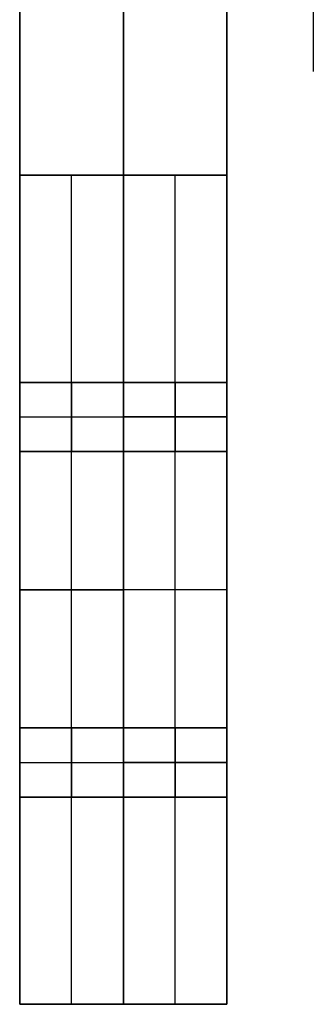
# Model space of a CAD drawing. Header units: millimetres. Extents: x -430 to 720, y 17 to 537.
# Tile 242 of 256: x 445 to 487, y 67 to 210. Entities that reach past the tile are written whole.
import ezdxf

# ---------------------------------------------------------------- set-up
doc = ezdxf.new("R2010")
doc.units = ezdxf.units.MM
doc.layers.add('Layer 01', color=18, linetype='Continuous', true_color=0x000000)

# ---------------------------------------------------------------- blocks, each defined once
blk = doc.blocks.new('Farmhouse rectangular coffee table top v1')
at = {"layer": 'Layer 01', "color": 253, "true_color": 0xa0a0a0}
blk.add_line((342.5, 3, -75), (342.5, 3, 75), dxfattribs=at)
blk = doc.blocks.new('Farmhouse Rectangular Coffee Table Horizontal leg v1')
at = {"layer": 'Layer 01', "color": 253, "true_color": 0xa0a0a0}
for p, q in [((-58, 60, 15), (-210, 60, 15)), ((-210, 60, 22.5), (-210, -60, 22.5)), ((-150, -60, 15), (-150, 60, 15)), ((-90, -60, 7.5), (-90, 60, 7.5)), ((-58, 60, 15), (-58, 50, 15)), ((-55, 60, 18), (-55, 50, 18)), ((-55, 60, 12), (-55, 50, 12)), ((52, 60, 15), (-52, 60, 15)), ((0, 33), (0, 60)), ((0, 60), (0, 60, 30)), ((0, 3, 30), (0, 60, 30)), ((55, 50, 18), (55, 60, 18)), ((55, 50, 12), (55, 60, 12)), ((210, 60, 15), (58, 60, 15)), ((58, 50, 15), (58, 60, 15)), ((90, 60, 7.5), (90, -60, 7.5)), ((150, -60, 15), (150, 60, 15)), ((210, -60, 22.5), (210, 60, 22.5)), ((-52, 50, 15), (-58, 50, 15)), ((-55, 50, 12), (-55, 50, 18)), ((52, 50, 15), (58, 50, 15)), ((55, 50, 12), (55, 50, 18)), ((0, 33), (0, 33, 10)), ((0, 27, 10), (0, 33, 10)), ((-130, 30, 22.5), (-120, 30, 22.5)), ((-130, 20, 22.5), (-130, 30, 22.5)), ((-125, 30, 30), (-125, 30, 15)), ((-120, 30, 22.5), (-120, 20, 22.5)), ((-3, 30), (-3, 30, 10)), ((3, 30, 10), (-3, 30, 10)), ((170, 30, 22.5), (180, 30, 22.5)), ((170, 20, 22.5), (170, 30, 22.5)), ((175, 30, 30), (175, 30, 15)), ((180, 30, 22.5), (180, 20, 22.5)), ((0, 27), (0, 27, 10)), ((0, 3), (0, 27)), ((-130, 25, 30), (-130, 25, 15)), ((-120, 25, 30), (-120, 25, 15)), ((170, 25, 30), (170, 25, 15)), ((180, 25, 30), (180, 25, 15)), ((-120, 20, 22.5), (-130, 20, 22.5)), ((-125, 20, 30), (-125, 20, 15)), ((180, 20, 22.5), (170, 20, 22.5)), ((175, 20, 30), (175, 20, 15)), ((0, 3, 30), (0, 3)), ((-210, 0, 15), (-90, 0, 15)), ((-210, 0, 15), (-210, 0, 30)), ((-90, 0), (-90, 0, 15)), ((3, 0, 30), (3, 0)), ((90, 0), (90, 0, 15)), ((90, 0, 15), (210, 0, 15)), ((210, 0, 15), (210, 0, 30)), ((-210, 0, 30), (-3, 0, 30)), ((-90, 0), (-3, 0)), ((3, 0), (90, 0)), ((3, 0, 30), (210, 0, 30)), ((0, -27), (0, -3)), ((0, -3, 30), (0, -3)), ((0, -60, 30), (0, -3, 30)), ((-180, -20, 22.5), (-170, -20, 22.5)), ((-180, -30, 22.5), (-180, -20, 22.5)), ((-175, -20, 30), (-175, -20, 15)), ((-170, -20, 22.5), (-170, -30, 22.5)), ((120, -20, 22.5), (130, -20, 22.5)), ((120, -30, 22.5), (120, -20, 22.5)), ((125, -20, 30), (125, -20, 15)), ((130, -20, 22.5), (130, -30, 22.5)), ((-180, -25, 30), (-180, -25, 15)), ((-170, -25, 30), (-170, -25, 15)), ((120, -25, 30), (120, -25, 15)), ((130, -25, 30), (130, -25, 15)), ((0, -27), (0, -27, 10)), ((0, -33, 10), (0, -27, 10)), ((-170, -30, 22.5), (-180, -30, 22.5)), ((-175, -30, 30), (-175, -30, 15)), ((-3, -30), (-3, -30, 10)), ((3, -30, 10), (-3, -30, 10)), ((130, -30, 22.5), (120, -30, 22.5)), ((125, -30, 30), (125, -30, 15)), ((0, -33), (0, -33, 10)), ((0, -60), (0, -33)), ((-210, -60, 15), (210, -60, 15)), ((0, -60), (0, -60, 30))]:
    blk.add_line(p, q, dxfattribs=at)
at = {"layer": 'Layer 01', "color": 253, "true_color": 0xa0a0a0, "extrusion": (0, -1, 0)}
for centre in [(-55, 15, -60), (55, 15, -60), (-55, 15, -55)]:
    blk.add_circle(centre, 3, dxfattribs=at)
at = {"layer": 'Layer 01', "color": 253, "true_color": 0xa0a0a0, "extrusion": (0, 1, 0)}
for centre in [(-55, 15, 55), (55, 15, 50), (-55, 15, 50)]:
    blk.add_circle(centre, 3, dxfattribs=at)
at = {"layer": 'Layer 01', "color": 253, "true_color": 0xa0a0a0, "extrusion": (0, 0, -1)}
for centre in [(0, 30, -10), (0, 0), (0, 0, -30), (0, 0, -15), (0, -30, -10)]:
    blk.add_circle(centre, 3, dxfattribs=at)
at = {"layer": 'Layer 01', "color": 253, "true_color": 0xa0a0a0}
for centre in [(0, 30), (0, 30, 5), (0, -30), (0, -30, 5)]:
    blk.add_circle(centre, 3, dxfattribs=at)
for points in [[(-210, 60, 15), (-210, 0, 15), (-210, -60, 15)], [(-90, 60, 15), (-150, 60, 15), (-210, 60, 15)], [(-210, 60, 15), (-210, 60, 22.5), (-210, 60, 30)], [(-210, 60, 30), (0, 60, 30), (210, 60, 30)], [(-210, -60, 30), (-210, 0, 30), (-210, 60, 30)], [(-90, -60), (-90, 0), (-90, 60)], [(-90, 60, 15), (-90, 0, 15), (-90, -60, 15)], [(-90, 60), (-90, 60, 7.5), (-90, 60, 15)], [(90, 60), (0, 60), (-90, 60)], [(-52, 60, 15), (-52, 55, 15), (-52, 50, 15)], [(52, 50, 15), (52, 55, 15), (52, 60, 15)], [(90, 60), (90, 0), (90, -60)], [(90, 60, 15), (90, 60, 7.5), (90, 60)], [(90, -60, 15), (90, 0, 15), (90, 60, 15)], [(210, 60, 15), (150, 60, 15), (90, 60, 15)], [(210, -60, 15), (210, 0, 15), (210, 60, 15)], [(210, 60, 30), (210, 60, 22.5), (210, 60, 15)], [(210, 60, 30), (210, 0, 30), (210, -60, 30)], [(-120, 30, 15), (-125, 30, 15), (-130, 30, 15)], [(-130, 30, 30), (-125, 30, 30), (-120, 30, 30)], [(-130, 30, 15), (-130, 30, 22.5), (-130, 30, 30)], [(-130, 30, 15), (-130, 25, 15), (-130, 20, 15)], [(-130, 20, 30), (-130, 25, 30), (-130, 30, 30)], [(-120, 20, 15), (-120, 25, 15), (-120, 30, 15)], [(-120, 30, 30), (-120, 25, 30), (-120, 20, 30)], [(-120, 30, 15), (-120, 30, 22.5), (-120, 30, 30)], [(3, 30), (3, 30, 5), (3, 30, 10)], [(180, 30, 15), (175, 30, 15), (170, 30, 15)], [(170, 30, 30), (175, 30, 30), (180, 30, 30)], [(170, 30, 15), (170, 30, 22.5), (170, 30, 30)], [(170, 30, 15), (170, 25, 15), (170, 20, 15)], [(170, 20, 30), (170, 25, 30), (170, 30, 30)], [(180, 20, 15), (180, 25, 15), (180, 30, 15)], [(180, 30, 30), (180, 25, 30), (180, 20, 30)], [(180, 30, 15), (180, 30, 22.5), (180, 30, 30)], [(-130, 20, 15), (-125, 20, 15), (-120, 20, 15)], [(-130, 20, 30), (-130, 20, 22.5), (-130, 20, 15)], [(-120, 20, 30), (-125, 20, 30), (-130, 20, 30)], [(-120, 20, 15), (-120, 20, 22.5), (-120, 20, 30)], [(170, 20, 15), (175, 20, 15), (180, 20, 15)], [(170, 20, 30), (170, 20, 22.5), (170, 20, 15)], [(180, 20, 30), (175, 20, 30), (170, 20, 30)], [(180, 20, 15), (180, 20, 22.5), (180, 20, 30)], [(-3, 0, 30), (-3, 0, 15), (-3, 0)], [(-170, -20, 15), (-175, -20, 15), (-180, -20, 15)], [(-180, -20, 30), (-175, -20, 30), (-170, -20, 30)], [(-180, -20, 15), (-180, -20, 22.5), (-180, -20, 30)], [(-180, -20, 15), (-180, -25, 15), (-180, -30, 15)], [(-180, -30, 30), (-180, -25, 30), (-180, -20, 30)], [(-170, -20, 30), (-170, -20, 22.5), (-170, -20, 15)], [(-170, -30, 15), (-170, -25, 15), (-170, -20, 15)], [(-170, -20, 30), (-170, -25, 30), (-170, -30, 30)], [(130, -20, 15), (125, -20, 15), (120, -20, 15)], [(120, -20, 30), (125, -20, 30), (130, -20, 30)], [(120, -20, 15), (120, -20, 22.5), (120, -20, 30)], [(120, -20, 15), (120, -25, 15), (120, -30, 15)], [(120, -30, 30), (120, -25, 30), (120, -20, 30)], [(130, -20, 30), (130, -20, 22.5), (130, -20, 15)], [(130, -30, 15), (130, -25, 15), (130, -20, 15)], [(130, -20, 30), (130, -25, 30), (130, -30, 30)], [(-180, -30, 15), (-180, -30, 22.5), (-180, -30, 30)], [(-180, -30, 15), (-175, -30, 15), (-170, -30, 15)], [(-170, -30, 30), (-175, -30, 30), (-180, -30, 30)], [(-170, -30, 15), (-170, -30, 22.5), (-170, -30, 30)], [(3, -30), (3, -30, 5), (3, -30, 10)], [(120, -30, 15), (120, -30, 22.5), (120, -30, 30)], [(120, -30, 15), (125, -30, 15), (130, -30, 15)], [(130, -30, 30), (125, -30, 30), (120, -30, 30)], [(130, -30, 15), (130, -30, 22.5), (130, -30, 30)], [(-210, -60, 15), (-150, -60, 15), (-90, -60, 15)], [(210, -60, 30), (0, -60, 30), (-210, -60, 30)], [(-210, -60, 30), (-210, -60, 22.5), (-210, -60, 15)], [(-90, -60, 15), (-90, -60, 7.5), (-90, -60)], [(-90, -60), (0, -60), (90, -60)], [(90, -60), (90, -60, 7.5), (90, -60, 15)], [(90, -60, 15), (150, -60, 15), (210, -60, 15)], [(210, -60, 30), (210, -60, 22.5), (210, -60, 15)]]:
    blk.add_open_spline(points, degree=2, dxfattribs=at)
blk = doc.blocks.new('Farmhouse Rectangular Coffee table vertical Leg v1')
at = {"layer": 'Layer 01', "color": 253, "true_color": 0xa0a0a0}
for p, q in [((0, 165), (15, 165)), ((0, -165), (0, 165)), ((7.5, 165, -60), (7.5, 165, 60)), ((15, 45), (15, 165)), ((0, 135, -25), (15, 135, -25)), ((7.5, 125, -30), (7.5, 135, -30)), ((7.5, 135, -20), (7.5, 125, -20)), ((7.5, 135, -30), (7.5, 135, -20)), ((0, 130, -30), (15, 130, -30)), ((0, 130, -20), (15, 130, -20)), ((0, 125, -25), (15, 125, -25)), ((7.5, 125, -20), (7.5, 125, -30)), ((15, 105, -60), (15, 105, 60)), ((0, 85, 25), (15, 85, 25)), ((7.5, 85, 30), (7.5, 75, 30)), ((7.5, 85, 20), (7.5, 85, 30)), ((7.5, 75, 20), (7.5, 85, 20)), ((0, 80, 30), (15, 80, 30)), ((0, 80, 20), (15, 80, 20)), ((0, 75, 25), (15, 75, 25)), ((7.5, 75, 30), (7.5, 75, 20)), ((30, 45), (15, 45)), ((15, 45, 60), (15, -165, 60)), ((15, -165, -60), (15, 45, -60)), ((22.5, 45, -60), (22.5, 45, 60)), ((30, -165), (30, 45)), ((0, 0, 60), (30, 0, 60)), ((0, 0, -60), (30, 0, -60)), ((0, 0, 60), (0, 0, -60)), ((30, -60, 60), (30, -60, -60)), ((0, -165), (30, -165)), ((15, -165, 60), (15, -165, -60))]:
    blk.add_line(p, q, dxfattribs=at)
for points in [[(15, 165, 60), (7.5, 165, 60), (0, 165, 60)], [(0, 165, 60), (0, 0, 60), (0, -165, 60)], [(0, -165, -60), (0, 0, -60), (0, 165, -60)], [(0, 165, -60), (7.5, 165, -60), (15, 165, -60)], [(0, 165, -60), (0, 165), (0, 165, 60)], [(15, 165, -60), (15, 105, -60), (15, 45, -60)], [(15, 165, 60), (15, 165), (15, 165, -60)], [(15, 45, 60), (15, 105, 60), (15, 165, 60)], [(0, 135, -30), (7.5, 135, -30), (15, 135, -30)], [(0, 125, -30), (0, 130, -30), (0, 135, -30)], [(0, 135, -20), (0, 130, -20), (0, 125, -20)], [(15, 135, -20), (7.5, 135, -20), (0, 135, -20)], [(0, 135, -30), (0, 135, -25), (0, 135, -20)], [(15, 135, -30), (15, 130, -30), (15, 125, -30)], [(15, 125, -20), (15, 130, -20), (15, 135, -20)], [(15, 135, -20), (15, 135, -25), (15, 135, -30)], [(15, 125, -30), (7.5, 125, -30), (0, 125, -30)], [(0, 125, -20), (0, 125, -25), (0, 125, -30)], [(15, 125, -20), (7.5, 125, -20), (0, 125, -20)], [(15, 125, -30), (15, 125, -25), (15, 125, -20)], [(0, 85, 30), (0, 80, 30), (0, 75, 30)], [(15, 85, 30), (7.5, 85, 30), (0, 85, 30)], [(0, 85, 20), (0, 85, 25), (0, 85, 30)], [(15, 85, 20), (7.5, 85, 20), (0, 85, 20)], [(0, 75, 20), (0, 80, 20), (0, 85, 20)], [(15, 75, 30), (15, 80, 30), (15, 85, 30)], [(15, 85, 30), (15, 85, 25), (15, 85, 20)], [(15, 85, 20), (15, 80, 20), (15, 75, 20)], [(0, 75, 30), (7.5, 75, 30), (15, 75, 30)], [(15, 75, 20), (7.5, 75, 20), (0, 75, 20)], [(0, 75, 30), (0, 75, 25), (0, 75, 20)], [(15, 75, 20), (15, 75, 25), (15, 75, 30)], [(15, 45, -60), (22.5, 45, -60), (30, 45, -60)], [(15, 45, 60), (15, 45), (15, 45, -60)], [(30, 45, 60), (22.5, 45, 60), (15, 45, 60)], [(30, 45, -60), (30, 45), (30, 45, 60)], [(30, 45, 60), (30, -60, 60), (30, -165, 60)], [(30, -165, -60), (30, -60, -60), (30, 45, -60)], [(0, -165, 60), (15, -165, 60), (30, -165, 60)], [(30, -165, -60), (15, -165, -60), (0, -165, -60)], [(0, -165, 60), (0, -165), (0, -165, -60)], [(30, -165, 60), (30, -165), (30, -165, -60)]]:
    blk.add_open_spline(points, degree=2, dxfattribs=at)
blk = doc.blocks.new('Square dowel v1')
at = {"layer": 'Layer 01', "color": 253, "true_color": 0xa0a0a0}
for p, q in [((-5, 0), (-5, 30)), ((-5, 30), (5, 30)), ((0, 0, 5), (0, 30, 5)), ((0, 0, -5), (0, 30, -5)), ((0, 30, -5), (0, 30, 5)), ((5, 0), (5, 30)), ((-5, 15, 5), (5, 15, 5)), ((-5, 15, -5), (-5, 15, 5)), ((5, 15, -5), (-5, 15, -5)), ((5, 15, 5), (5, 15, -5)), ((-5, 0), (5, 0)), ((0, 0, 5), (0, 0, -5))]:
    blk.add_line(p, q, dxfattribs=at)
for points in [[(5, 30, 5), (0, 30, 5), (-5, 30, 5)], [(-5, 30, 5), (-5, 15, 5), (-5, 0, 5)], [(-5, 30, 5), (-5, 30), (-5, 30, -5)], [(-5, 30, -5), (-5, 15, -5), (-5, 0, -5)], [(-5, 30, -5), (0, 30, -5), (5, 30, -5)], [(5, 0, -5), (5, 15, -5), (5, 30, -5)], [(5, 30, -5), (5, 30), (5, 30, 5)], [(5, 30, 5), (5, 15, 5), (5, 0, 5)], [(-5, 0, 5), (0, 0, 5), (5, 0, 5)], [(-5, 0, -5), (-5, 0), (-5, 0, 5)], [(5, 0, -5), (0, 0, -5), (-5, 0, -5)], [(5, 0, 5), (5, 0), (5, 0, -5)]]:
    blk.add_open_spline(points, degree=2, dxfattribs=at)
blk = doc.blocks.new('Farmhouse rectangular coffee table assembly v1')
at = {"layer": 'Layer 01'}
blk.add_blockref('Farmhouse rectangular coffee table top v1', (144.83, 342.16), dxfattribs=at)
at = {"layer": 'Layer 01', "extrusion": (1.83697e-16, -1.22465e-16, -1)}
blk.add_blockref('Farmhouse Rectangular Coffee table vertical Leg v1', (-474.83, 177.16, -150), dxfattribs=at)
at = {"layer": 'Layer 01', "extrusion": (-1, 0, -1.83697e-16), "rotation": 90}
blk.add_blockref('Farmhouse Rectangular Coffee Table Horizontal leg v1', (-282.16, 0, -474.83), dxfattribs=at)
at = {"layer": 'Layer 01', "extrusion": (-1.34785e-14, 1, -1.30868e-14), "rotation": 90.0000000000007}
for p in [(-444.83, 175, 307.16), (-444.83, 125, 257.16)]:
    blk.add_blockref('Square dowel v1', p, dxfattribs=at)

msp = doc.modelspace()

# ---------------------------------------------------------------- block references
at = {"layer": 'Layer 01', "extrusion": (0, -1, 0)}
msp.add_blockref('Farmhouse rectangular coffee table assembly v1', (0, -288.28, -277.36), dxfattribs=at)

doc.saveas('drawing.dxf')
